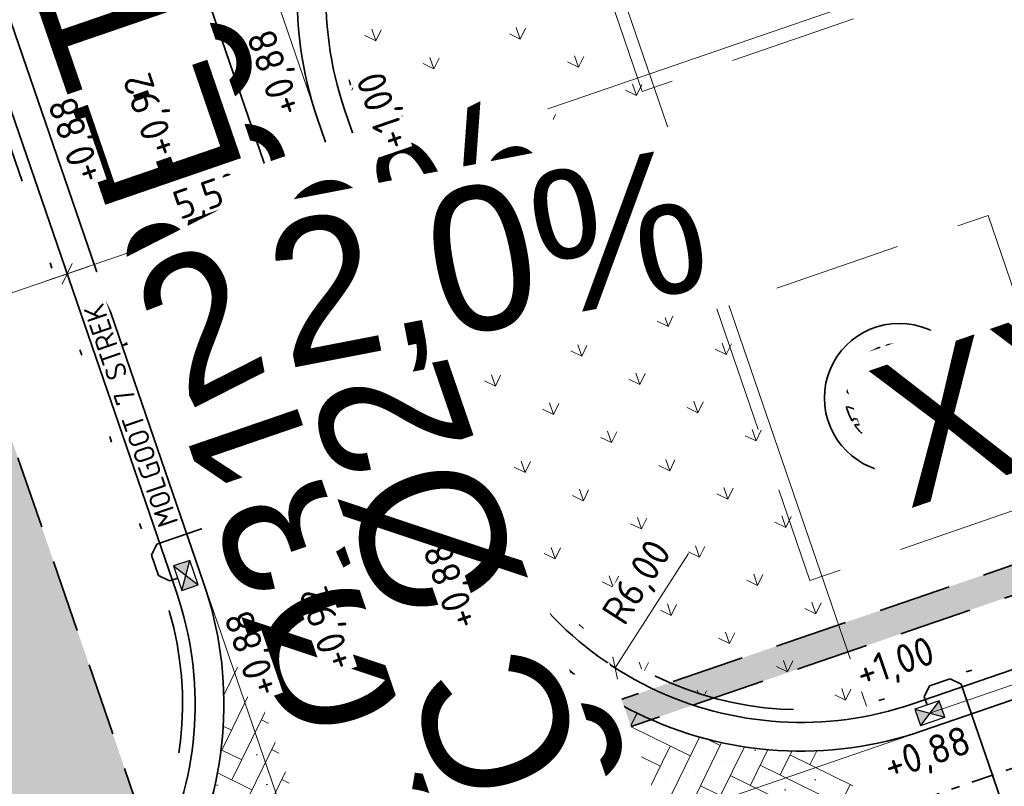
# Model space of a CAD drawing. Header units: metres. Extents: x 264779 to 275389, y 575281 to 580396.
# Tile 108 of 174: x 265380 to 265398, y 576994 to 577007. Entities that reach past the tile are written whole.
import ezdxf
from ezdxf.enums import TextEntityAlignment as Align

# ---------------------------------------------------------------- set-up
doc = ezdxf.new("R2018")
doc.units = ezdxf.units.M
doc.set_wipeout_variables(frame=1)
for name, pattern in [('AM-AS', [16, 10, -2, 2, -2]), ('B-WE-RI-HWA_HUISAANSLUITING_PVC_125-G', [10, 3.25, -0.75, 1.25, -0.75, 1.25, -0.75, 1.25, -0.75]), ('B-WE-RI-HWA_PVC_125-G', [10, 2.25, -1.083333, 2.25, -1.083333, 2.25, -1.083333]), ('B-WE-RI-HWA_PVC_315-G', [10, 2, -1.125, 0.75, -1.125, 2, -1.125, 0.75, -1.125]), ('B-WE-VH-KANTOPSLUITING_TROTTOIRBAND_RWS_[AFMETINGEN1]-G', [10, 2.5, -1.5, 0, -1.5, 0, -1.5, 0, -1.5, 0, -1.5]), ('DASHED', [19.05, 12.7, -6.35]), ('HIDDEN', [9.525, 6.35, -3.175])]:
    doc.linetypes.add(name, pattern=pattern)
for name, color, linetype, lineweight in [('N-CO-AM-AS-G', 10, 'AM-AS', 9), ('N-OI-RI-ALGEMEEN-B.O.B.-T25', 7, 'Continuous', 25), ('N-OI-RI-ALGEMEEN-INFORMATIE-T25', 7, 'Continuous', 25), ('N-OI-RI-ALGEMEEN-STROOMRICHTING-S', 7, 'Continuous', 25), ('N-OI-RI-ALGEMEEN-VERHANG-T25', 7, 'Continuous', 25), ('N-WA-RI-DETAIL1-G', 1, 'HIDDEN', 18), ('N-WE-KL-TRACE-A', 7, 'Continuous', 25), ('N-WE-KL-TRACE-G', 7, 'DASHED', 35), ('N-WE-VH-GOOT_SBS-G', 40, 'Continuous', 35), ('N-WE-VH-KANTOPSLUITING_TROTTOIRBAND_RWS_110-220x250-G', 60, 'B-WE-VH-KANTOPSLUITING_TROTTOIRBAND_RWS_[AFMETINGEN1]-G', 35), ('N-WE-VH-KNIKLIJN_AANDUIDING-G', 30, 'Continuous', 18), ('N-WE-VH-VERHARDING_STRAATBAKSTEEN_DIKFORMAAT_KEPER-G', 40, 'Continuous', 35), ('N-XX-AL-HOOGTELABEL-T25-M', 7, 'Continuous', 25), ('X-XX-AL-AANPIJLING-T25', 7, 'Continuous', 25), ('X-XX-AL-T18-1000', 10, 'Continuous', 18), ('X-XX-AL-VERKANTING_DAKPROFIEL-S', 7, 'Continuous', 25)]:
    doc.layers.add(name, color=color, linetype=linetype, lineweight=lineweight)
for name, color, linetype, lineweight, true_color in [('N-GV-GR-BOOM-S', 7, 'Continuous', 35, 0x00a500), ('N-GV-GR-GRAS_BERMKRUIDENMENGSEL-A', 7, 'Continuous', 18, 0x00a500), ('N-OI-RI-BELUCHTINGSDRAINAGE_PVC_160-G', 3, 'B-WE-RI-DRAINAGE_PVC_160-G', 35, 0x00ff00), ('N-OI-RI-DWA_PVC_250-G', 20, 'B-WE-RI-DWA_PVC_250-G', 35, 0xff3f00), ('N-OI-RI-HWA_BETON_500-G', 150, 'B-WE-RI-HWA_PVC_125-G', 35, 0x007fff), ('N-OI-RI-HWA_KOLKAANSLUITING_PVC_160-G', 150, 'B-WE-RI-HWA_HUISAANSLUITING_PVC_125-G', 35, 0x007fff), ('N-OI-RI-HWA_PVC_315-G', 150, 'B-WE-RI-HWA_PVC_315-G', 35, 0x007fff), ('N-WE-RI-HWA_KOLK-S', 150, 'Continuous', 25, 0x007fff), ('N-WE-VH-VERHARDING_STRAATBAKSTEEN_DIKFORMAAT_KEPER-ROOD-PAARS-A', 7, 'Continuous', 18, 0xa45729)]:
    doc.layers.add(name, color=color, linetype=linetype, lineweight=lineweight, true_color=true_color)
doc.layers.add('X-XX-AL-HULPLAAG-G', color=6, linetype='Continuous', lineweight=18, plot=False)
doc.styles.add('NLCS-ISO', font='NLCS-ISO.ttf')
doc.styles.add('NLCS-ISO-ANNOTATIVE-T18', font='NLCS-ISO.ttf', dxfattribs={"height": 1.8})
doc.styles.add('NLCS-ISO-ANNOTATIVE-T25', font='NLCS-ISO.ttf', dxfattribs={"height": 2.5})
doc.styles.add('NLCS-ISO-M1000-T25', font='NLCS-ISO.ttf', dxfattribs={"height": 2.5})
doc.styles.get("Standard").update_dxf_attribs({"font": 'arial.ttf'})
doc.linetypes.add('B-WE-RI-DRAINAGE_PVC_160-G', pattern='A,10.25,-3,[160,NLCS.shx,S=0.25,R=0,X=0,Y=0],-3.5,["o",Standard,S=1,R=0,X=-0.35,Y=-0.35],-3.25', length=20)
doc.linetypes.add('B-WE-RI-DWA_PVC_250-G', pattern='A,6,-5.5,["O   O   O",NLCS-ISO,S=0.5,R=0,X=-2.5,Y=-0.2],-3.5,5', length=20)
doc.dimstyles.new('NLCS-ANNOTATIVE-T25-SCHRAP', dxfattribs={"dimtxt": 2.5, "dimasz": 1.4, "dimexe": 2, "dimexo": 2, "dimgap": 0.7, "dimtad": 1, "dimzin": 0, "dimtxsty": 'NLCS-ISO-ANNOTATIVE-T25', "dimblk": 'OBLIQUE', "dimcen": 2.5, "dimdle": 2, "dimclrd": 256, "dimclre": 256, "dimclrt": 256, "dimadec": 1, "dimazin": 0, "dimtfac": 1, "dimtofl": 0, "dimtmove": 1, "dimatfit": 0, "dimldrblk": 'OBLIQUE', "dimfxl": 2, "dimfxlon": 1, "dimtfillclr": 256, "dimtolj": 1, "dimtzin": 0, "dimlwd": 18, "dimlwe": 18, "dimarcsym": 0})

# ---------------------------------------------------------------- blocks, each defined once
blk = doc.blocks.new('_Oblique')
at = {"color": 0, "linetype": 'ByBlock', "lineweight": -2}
blk.add_line((-0.5, -0.5), (0.5, 0.5), dxfattribs=at)
blk = doc.blocks.new('*D108')
at = {"layer": 'Defpoints', "color": 0, "transparency": 16777216}
for p in [(265376.504, 577001.015), (265383.101, 576997.2), (265378.372, 576995.576)]:
    blk.add_point(p, dxfattribs=at)
at = {"layer": 'X-XX-AL-AANPIJLING-T25', "lineweight": 18, "transparency": 16777216}
for p, q in [((265381.363, 577002.26), (265381.103, 577003.017)), ((265381.611, 577002.769), (265376.126, 577000.885)), ((265376.634, 577000.636), (265376.374, 577001.393))]:
    blk.add_line(p, q, dxfattribs=at)
at = {"layer": 'X-XX-AL-AANPIJLING-T25', "lineweight": 18, "transparency": 16777216, "xscale": 0.28, "yscale": 0.28, "zscale": 0.28}
for p, rotation in [((265381.233, 577002.639), 18.9533991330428), ((265376.504, 577001.015), 198.9533991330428)]:
    blk.add_blockref('_Oblique', p, dxfattribs=dict(at, rotation=rotation))
at = {"layer": 'X-XX-AL-AANPIJLING-T25', "transparency": 16777216, "insert": (265378.726, 577002.243), "char_height": 0.5, "attachment_point": 5, "rotation": 18.9534, "style": 'NLCS-ISO-ANNOTATIVE-T25', "bg_fill": 3, "box_fill_scale": 1.1, "bg_fill_color": 256, "bg_fill_true_color": 13158600, "bg_fill_transparency": 0}
blk.add_mtext('\\A1;5,00', dxfattribs=at)
blk = doc.blocks.new('*D109')
at = {"layer": 'Defpoints', "color": 0, "transparency": 16777216}
for p in [(265386.435, 577004.425), (265387.166, 577002.297), (265383.101, 576997.2)]:
    blk.add_point(p, dxfattribs=at)
at = {"layer": 'X-XX-AL-AANPIJLING-T25', "lineweight": 18, "transparency": 16777216}
for p, q in [((265386.565, 577004.047), (265386.305, 577004.803)), ((265380.855, 577002.509), (265386.813, 577004.555)), ((265381.363, 577002.26), (265381.103, 577003.017))]:
    blk.add_line(p, q, dxfattribs=at)
at = {"layer": 'X-XX-AL-AANPIJLING-T25', "lineweight": 18, "transparency": 16777216, "xscale": 0.28, "yscale": 0.28, "zscale": 0.28}
for p, rotation in [((265386.435, 577004.425), 18.95339913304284), ((265381.233, 577002.639), 198.9533991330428)]:
    blk.add_blockref('_Oblique', p, dxfattribs=dict(at, rotation=rotation))
at = {"layer": 'X-XX-AL-AANPIJLING-T25', "transparency": 16777216, "insert": (265383.691, 577003.948), "char_height": 0.5, "attachment_point": 5, "rotation": 18.9534, "style": 'NLCS-ISO-ANNOTATIVE-T25', "bg_fill": 3, "box_fill_scale": 1.1, "bg_fill_color": 256, "bg_fill_true_color": 13158600, "bg_fill_transparency": 0}
blk.add_mtext('\\A1;5,50', dxfattribs=at)
blk = doc.blocks.new('*D110')
at = {"layer": 'Defpoints', "color": 0, "transparency": 16777216}
for p in [(265448.857, 577025.862), (265449.587, 577023.734), (265387.166, 577002.297)]:
    blk.add_point(p, dxfattribs=at)
at = {"layer": 'X-XX-AL-AANPIJLING-T25', "lineweight": 18, "transparency": 16777216}
for p, q in [((265448.986, 577025.484), (265448.727, 577026.24)), ((265386.057, 577004.295), (265449.235, 577025.992)), ((265386.565, 577004.047), (265386.305, 577004.803))]:
    blk.add_line(p, q, dxfattribs=at)
at = {"layer": 'X-XX-AL-AANPIJLING-T25', "lineweight": 18, "transparency": 16777216, "xscale": 0.28, "yscale": 0.28, "zscale": 0.28}
for p, rotation in [((265448.857, 577025.862), 18.95339913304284), ((265386.435, 577004.425), 198.9533991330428)]:
    blk.add_blockref('_Oblique', p, dxfattribs=dict(at, rotation=rotation))
at = {"layer": 'X-XX-AL-AANPIJLING-T25', "transparency": 16777216, "insert": (265415.314, 577014.808), "char_height": 0.5, "attachment_point": 5, "rotation": 18.9534, "style": 'NLCS-ISO-ANNOTATIVE-T25', "bg_fill": 3, "box_fill_scale": 1.1, "bg_fill_color": 256, "bg_fill_true_color": 13158600, "bg_fill_transparency": 0}
blk.add_mtext('\\A1;66,00', dxfattribs=at)
blk = doc.blocks.new('*U37')
h = blk.add_hatch(color=256)
h.dxf.hatch_style = 1
h.paths.add_polyline_path([(10.64, 3.654), (0, 0), (-10.64, -3.654), (0.812, -2.364)])
at = {"flags": 128}
blk.add_lwpolyline([(10.64, 3.654), (0, 0), (-10.64, -3.654), (0.812, -2.364)], close=True, dxfattribs=at)
at = {"lineweight": 30, "flags": 27}
blk.add_attdef('HELLING_2', text='', height=2.5, rotation=206.9534, dxfattribs=at).set_placement((10.719, -1.764), align=Align.TOP_LEFT)
at = {"lineweight": 30}
blk.add_attdef('HELLING', text='', height=2.5, rotation=190.9534, dxfattribs=at).set_placement((-1.233, -6.609), align=Align.TOP_LEFT)
blk = doc.blocks.new('*D64')
at = {"layer": 'Defpoints', "color": 0, "transparency": 16777216}
for p in [(265394.013, 577000.83), (265390.777, 576995.778)]:
    blk.add_point(p, dxfattribs=at)
at = {"layer": 'X-XX-AL-AANPIJLING-T25', "lineweight": 18, "transparency": 16777216}
blk.add_line((265392.053, 576997.769), (265390.777, 576995.778), dxfattribs=at)
at = {"layer": 'X-XX-AL-AANPIJLING-T25', "lineweight": 18, "transparency": 16777216, "xscale": 0.28, "yscale": 0.28, "zscale": 0.28, "rotation": 237.3554514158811}
blk.add_blockref('_Oblique', (265390.777, 576995.778), dxfattribs=at)
at = {"layer": 'X-XX-AL-AANPIJLING-T25', "transparency": 16777216, "insert": (265391.195, 576997.247), "char_height": 0.5, "attachment_point": 5, "rotation": 57.3555, "style": 'NLCS-ISO-ANNOTATIVE-T25', "bg_fill": 3, "box_fill_scale": 1.1, "bg_fill_color": 256, "bg_fill_true_color": 13158600, "bg_fill_transparency": 0}
blk.add_mtext('\\A1;R6,00', dxfattribs=at)
blk = doc.blocks.new('*U97')
blk.add_wipeout([(-1.125, 0.75), (1.125, 0.75), (1.125, -0.75), (-1.125, -0.75)])
h = blk.add_hatch(color=256)
h.dxf.hatch_style = 1
h.paths.add_polyline_path([(0, 0), (-1.125, 0.75), (-1.125, -0.75)])
h.paths.add_polyline_path([(1.125, -0.75), (1.125, 0.75), (0, 0)])
for p, q in [((-1.125, -0.75), (1.125, 0.75)), ((1.125, -0.75), (-1.125, 0.75))]:
    blk.add_line(p, q)
at = {"flags": 128}
blk.add_lwpolyline([(-1.125, -0.75), (1.125, -0.75), (1.125, 0.75), (-1.125, 0.75)], close=True, dxfattribs=at)
blk = doc.blocks.new('*U161')
at = {"flags": 128}
blk.add_lwpolyline([(0, 0), (368.851, 126.683)], dxfattribs=at)
at = {"layer": 'N-OI-RI-ALGEMEEN-B.O.B.-T25', "lineweight": 30, "ltscale": 0.5, "oblique": 30, "flags": 5}
for tag, p in [('+0,00', (357.688, 122.315)), ('+0,01', (0.903, -0.221))]:
    blk.add_attdef(tag, text='', height=2.5, rotation=18.95519, dxfattribs=at).set_placement(p, align=Align.TOP_LEFT)
at = {"layer": 'N-OI-RI-ALGEMEEN-INFORMATIE-T25', "lineweight": 30, "ltscale": 0.5, "oblique": 30, "flags": 5}
blk.add_attdef('BETON%%C160', text='', height=2.5, rotation=18.95519, dxfattribs=at).set_placement((184.719, 66.587), align=Align.TOP_RIGHT)
at = {"layer": 'N-OI-RI-ALGEMEEN-VERHANG-T25', "lineweight": 30, "ltscale": 0.5, "oblique": 30, "flags": 5}
blk.add_attdef('1:1000', text='', height=2.5, rotation=18.95519, dxfattribs=at).set_placement((172.031, 58.552), align=Align.TOP_LEFT)
blk = doc.blocks.new('*U162')
at = {"layer": 'N-OI-RI-ALGEMEEN-STROOMRICHTING-S', "ltscale": 0.99999}
blk.add_hatch(color=256, dxfattribs=at).paths.add_polyline_path([(-25.576, 74.475), (-22.862, 69.46), (-24.636, 68.851)])
at = {"flags": 128}
blk.add_lwpolyline([(0, 0), (-34.226, 99.662)], dxfattribs=at)
at = {"layer": 'N-OI-RI-ALGEMEEN-STROOMRICHTING-S', "ltscale": 0.99999}
blk.add_lwpolyline([(-25.576, 74.475), (-22.862, 69.46), (-24.636, 68.851)], close=True, dxfattribs=at)
at = {"layer": 'N-OI-RI-ALGEMEEN-B.O.B.-T25', "lineweight": 30, "ltscale": 0.5, "oblique": 30, "flags": 37}
for tag, p in [('+0,00', (-30.297, 89.774)), ('+0,01', (0.221, 0.903))]:
    blk.add_attdef(tag, text='', height=2.5, rotation=108.9534, dxfattribs=at).set_placement(p, align=Align.TOP_LEFT)
at = {"layer": 'N-OI-RI-ALGEMEEN-INFORMATIE-T25', "lineweight": 30, "ltscale": 0.5, "oblique": 30, "flags": 37}
blk.add_attdef('BETON%%C160', text='', height=2.5, rotation=108.9534, dxfattribs=at).set_placement((-21.554, 53.419), align=Align.TOP_RIGHT)
at = {"layer": 'N-OI-RI-ALGEMEEN-VERHANG-T25', "lineweight": 30, "ltscale": 0.5, "oblique": 30, "flags": 37}
blk.add_attdef('1:1000', text='', height=2.5, rotation=108.9534, dxfattribs=at).set_placement((-13.005, 39.417), align=Align.TOP_LEFT)
blk = doc.blocks.new('*U168')
at = {"flags": 128}
blk.add_lwpolyline([(0, 0), (-78.276, 227.934)], dxfattribs=at)
at = {"layer": 'N-OI-RI-ALGEMEEN-B.O.B.-T25', "lineweight": 30, "ltscale": 0.5, "oblique": 30}
blk.add_attdef('+0,00', text='', height=2.5, rotation=108.95331, dxfattribs=at).set_placement((-72.567, 212.91), align=Align.TOP_LEFT)
at = {"layer": 'N-OI-RI-ALGEMEEN-B.O.B.-T25', "lineweight": 30, "ltscale": 0.5, "oblique": 30, "flags": 63}
blk.add_attdef('+0,01', text='', height=2.5, rotation=108.95331, dxfattribs=at).set_placement((-0.381, 2.656), align=Align.TOP_LEFT)
at = {"layer": 'N-OI-RI-ALGEMEEN-INFORMATIE-T25', "lineweight": 30, "ltscale": 0.5, "oblique": 30}
blk.add_attdef('BETON%%C160', text='', height=2.5, rotation=108.95331, dxfattribs=at).set_placement((-40.468, 108.672), align=Align.TOP_RIGHT)
at = {"layer": 'N-OI-RI-ALGEMEEN-VERHANG-T25', "lineweight": 30, "ltscale": 0.5, "oblique": 30}
blk.add_attdef('1:1000', text='', height=2.5, rotation=108.95331, dxfattribs=at).set_placement((-33.026, 97.715), align=Align.TOP_LEFT)
blk = doc.blocks.new('BOOM')
blk.add_lwpolyline([(0.399, 4.344), (0.407, 4.354), (0.414, 4.362), (0.422, 4.369), (0.429, 4.376), (0.436, 4.383), (0.442, 4.39), (0.449, 4.397), (0.456, 4.406), (0.462, 4.416), (0.468, 4.428), (0.473, 4.442), (0.476, 4.459), (0.477, 4.479), (0.475, 4.504), (0.469, 4.533), (0.438, 4.642, -0.52938), (0.488, 4.701, -0.087139), (2.045, 4.264, -0.372341), (2.106, 4.124), (2.17, 3.798), (2.01, 3.638), (1.837, 3.675), (1.629, 3.519), (1.709, 3.321), (1.923, 3.252), (2.5, 3.385), (2.641, 3.307), (2.627, 3.183), (2.496, 3.102), (2.376, 2.712), (2.529, 2.462), (2.921, 3.086, -0.504641), (3.14, 2.895, 0.331948), (3.267, 2.693, 0.282008), (3.681, 2.769), (3.648, 2.752, -0.512156), (3.838, 2.751, -0.16076), (4.697, -0.052), (4.589, -0.156), (4.588, -0.271), (4.483, -0.29), (4.496, -0.404), (4.332, -0.351), (4.282, -0.479), (4.484, -0.613), (4.548, -0.664), (4.659, -0.552, -0.106371), (4.002, -2.407), (3.416, -2.029), (3.308, -2.104), (3.238, -1.793), (3.03, -1.543), (2.788, -1.545), (2.793, -1.835), (2.61, -2.469), (2.637, -2.59), (2.771, -2.609), (3.623, -2.935, -0.236298), (-0.208, -4.622, 0.159625), (-0.32, -4.398, 0.350802), (-0.29, -4.175, -0.504641), (-0.553, -4.05), (-0.489, -3.845), (-0.597, -3.653), (-0.739, -3.667), (-0.76, -3.821), (-0.868, -3.883), (-0.996, -3.785), (-1.106, -3.204), (-1.19, -3.12), (-1.403, -3.126), (-1.462, -3.379), (-1.549, -3.406), (-1.631, -3.617), (-1.847, -3.501, 0.733583), (-1.768, -3.663, -0.861625), (-1.724, -3.806, 0.279978), (-1.884, -4.05), (-1.877, -4.059, -0.827056), (-2.036, -4.225, -0.116774), (-3.828, -2.357), (-3.793, -2.35), (-3.765, -2.342), (-3.742, -2.333), (-3.724, -2.324), (-3.71, -2.313), (-3.7, -2.303), (-3.692, -2.292), (-3.474, -2.014), (-3.469, -2.004), (-3.465, -1.994), (-3.462, -1.985), (-3.459, -1.976), (-3.456, -1.967), (-3.452, -1.957), (-3.449, -1.946), (-3.444, -1.935), (-3.438, -1.923), (-3.431, -1.909), (-3.424, -1.895), (-3.416, -1.881), (-3.408, -1.866), (-3.401, -1.851), (-3.395, -1.836), (-3.389, -1.821), (-3.385, -1.806), (-3.381, -1.792), (-3.38, -1.779), (-3.379, -1.766), (-3.38, -1.755), (-3.382, -1.745), (-3.385, -1.737), (-3.389, -1.731), (-3.395, -1.726), (-3.402, -1.723), (-3.41, -1.722), (-3.419, -1.721), (-3.428, -1.72), (-3.438, -1.719), (-3.449, -1.717), (-3.459, -1.715), (-3.47, -1.711), (-3.481, -1.706), (-3.493, -1.699), (-3.504, -1.692), (-3.516, -1.684), (-3.528, -1.675), (-3.54, -1.665), (-3.552, -1.656), (-3.565, -1.646), (-3.577, -1.635), (-3.59, -1.625), (-3.602, -1.614), (-3.826, -1.87), (-3.837, -1.858), (-3.847, -1.844), (-3.857, -1.83), (-3.865, -1.814), (-3.876, -1.799), (-3.89, -1.786), (-3.911, -1.778), (-3.94, -1.774), (-3.982, -1.778), (-4.037, -1.791), (-4.109, -1.814, -0.040997), (-4.417, -0.947), (-4.257, -0.975), (-4.114, -1.066), (-4.038, -0.997), (-3.947, -0.855), (-4.035, -0.721), (-3.986, -0.523), (-4.167, -0.508), (-4.289, -0.39), (-4.51, -0.535, -0.05814), (-4.599, 0.764), (-4.473, 0.74), (-3.963, 0.336), (-3.743, 0.412), (-2.884, 0.639), (-2.811, 0.922), (-3.143, 1.054), (-3.194, 1.163), (-3.8, 1.46), (-3.813, 1.631), (-4.018, 1.804), (-4.101, 1.973), (-3.961, 2.193), (-3.649, 2.242), (-3.365, 2.427), (-3.362, 2.619), (-3.539, 2.827), (-3.492, 2.915), (-3.562, 3.052, -0.13428), (-1.534, 4.458, -0.541727), (-1.472, 4.41), (-1.482, 4.277), (-1.48, 4.209), (-1.471, 4.156), (-1.456, 4.117), (-1.437, 4.088), (-1.415, 4.066), (-1.393, 4.05), (-1.371, 4.035), (-1.351, 4.019), (-1.333, 4.003), (-1.317, 3.988), (-1.301, 3.973), (-1.287, 3.96), (-1.272, 3.949), (-1.257, 3.942), (-1.242, 3.938), (-1.226, 3.939), (-1.209, 3.943), (-1.192, 3.95), (-1.173, 3.959), (-1.155, 3.969), (-1.136, 3.98), (-1.116, 3.989), (-1.097, 3.997), (-1.077, 4.003), (-1.057, 4.008), (-1.038, 4.011), (-1.019, 4.013), (-1.001, 4.016), (-0.983, 4.019), (-0.966, 4.024), (-0.95, 4.031), (-0.935, 4.04), (-0.922, 4.051), (-0.909, 4.064), (-0.897, 4.079), (-0.888, 3.987), (-0.867, 3.963), (-0.769, 3.797), (-0.563, 3.684), (-0.855, 4.156), (-0.849, 4.171), (-0.845, 4.184), (-0.844, 4.198), (-0.844, 4.212), (-0.848, 4.225), (-0.854, 4.239), (-0.865, 4.253), (-0.878, 4.268), (-0.896, 4.284), (-0.917, 4.303), (-0.941, 4.325), (-0.968, 4.351), (-0.998, 4.383), (-1.03, 4.421), (-1.106, 4.519, -0.543104), (-1.08, 4.593, -0.046766), (-0.216, 4.718, -0.385168), (-0.167, 4.678), (-0.14, 4.501), (-0.127, 4.446), (-0.112, 4.407), (-0.096, 4.382), (-0.079, 4.368), (-0.061, 4.361), (-0.043, 4.358), (-0.025, 4.357), (-0.008, 4.355), (0.009, 4.352), (0.025, 4.348), (0.041, 4.343), (0.056, 4.337), (0.071, 4.33), (0.086, 4.324), (0.1, 4.317), (0.114, 4.31), (0.128, 4.304), (0.141, 4.297), (0.154, 4.29), (0.166, 4.283), (0.177, 4.276), (0.186, 4.268), (0.195, 4.26), (0.202, 4.252), (0.208, 4.243), (0.213, 4.234), (0.218, 4.226), (0.223, 4.219), (0.228, 4.213), (0.233, 4.208), (0.24, 4.205), (0.248, 4.203), (0.256, 4.204), (0.266, 4.207), (0.276, 4.211), (0.287, 4.217), (0.298, 4.225), (0.31, 4.234), (0.321, 4.244), (0.332, 4.256), (0.342, 4.269), (0.353, 4.282), (0.363, 4.295), (0.372, 4.309), (0.381, 4.321), (0.39, 4.333)], format="xyb", close=True)
blk.add_circle((0, 0), 0.138)
at = {"lineweight": 30, "flags": 104}
blk.add_attdef('01', text='', height=1.8, dxfattribs=at).set_placement((-2.447, 3.094), align=Align.TOP_LEFT)
blk = doc.blocks.new('*U222')
at = {"layer": 'N-OI-RI-ALGEMEEN-B.O.B.-T25', "lineweight": 30, "ltscale": 0.5, "oblique": 30, "flags": 37}
for tag, p in [('+0,00', (-33.951, 100.415)), ('+0,01', (-3.788, -0.484))]:
    blk.add_attdef(tag, text='', height=2.5, rotation=108.9534, dxfattribs=at).set_placement(p, align=Align.TOP_LEFT)
at = {"layer": 'N-OI-RI-ALGEMEEN-INFORMATIE-T25', "lineweight": 30, "ltscale": 0.5, "oblique": 30, "flags": 37}
blk.add_attdef('BETON%%C160', text='', height=2.5, rotation=108.9534, dxfattribs=at).set_placement((-35.756, 94.96), align=Align.TOP_RIGHT)
at = {"layer": 'N-OI-RI-ALGEMEEN-VERHANG-T25', "lineweight": 30, "ltscale": 0.5, "oblique": 30, "flags": 37}
blk.add_attdef('1:1000', text='', height=2.5, rotation=108.9534, dxfattribs=at).set_placement((-28.731, 85.208), align=Align.TOP_LEFT)

msp = doc.modelspace()

# ---------------------------------------------------------------- hatches: boundary and pattern name
at = {"layer": 'N-GV-GR-GRAS_BERMKRUIDENMENGSEL-A'}
h = msp.add_hatch(dxfattribs=at)
h.set_pattern_fill('AGR-KRUIDEN', color=256, scale=0.5625, pattern_type=2)
h.set_pattern_definition([(109.0885258, (229946.4539, 679547.0011), (-1.011904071, 0.491604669), [0.2109375, -1.380052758]), (64.0885258, (229946.4539, 679547.0011), (-1.011904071, 0.491604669), [0.2109375, -0.9140625]), (154.0885258, (229946.4539, 679547.0011), (-0.491604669, -1.011904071), [0.2109375, -0.9140625])])
h.paths.add_polyline_path([(265389.142, 577012.614, 0.375101), (265386.273, 577005.573), (265388.547, 576998.953, 0.375101), (265395.136, 576995.16)])
at = {"layer": 'N-WE-KL-TRACE-A'}
h = msp.add_hatch(dxfattribs=at)
h.set_pattern_fill('DOTS', color=256, scale=0.5, angle=-0.069)
h.set_pattern_definition([(19.019479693, (53607.36198, 115305.85214), (0.02330677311, 0.175950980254), [0, -0.15875])])
h.paths.add_polyline_path([(265327.755, 576975.274), (265328.284, 576973.732), (265330.649, 576974.544), (265330.811, 576974.071), (265328.447, 576973.259), (265331.026, 576965.75), (265333.39, 576966.562), (265333.553, 576966.089), (265330.715, 576965.115), (265327.282, 576975.112), (265302.25, 576966.515), (265296.331, 576983.937), (265248.543, 576967.444), (265253.844, 576952.084), (265253.371, 576951.921), (265248.07, 576967.281), (265234.364, 576962.551), (265234.2, 576963.023), (265259.96, 576971.913), (265257.072, 576980.279), (265257.545, 576980.442), (265260.432, 576972.076), (265286.9, 576981.211), (265284.013, 576989.577), (265284.486, 576989.74), (265287.373, 576981.374), (265296.17, 576984.41), (265285.353, 577016.246), (265286.915, 577016.777), (265303.28, 576968.613), (265380.151, 576995.012), (265363.785, 577042.669), (265365.346, 577043.205), (265374.891, 577015.41), (265455.352, 577043.041), (265455.888, 577041.481), (265375.427, 577013.849), (265382.777, 576992.446), (265464.49, 577020.508), (265464.652, 577020.035), (265462.288, 577019.223), (265464.867, 577011.713), (265467.231, 577012.525), (265467.393, 577012.052), (265464.556, 577011.078), (265461.815, 577019.06), (265382.94, 576991.973), (265393.03, 576962.587), (265427.338, 576974.369), (265424.627, 576982.267), (265426.188, 576982.803), (265428.899, 576974.905), (265473.51, 576990.225), (265474.05, 576988.666), (265393.566, 576961.027), (265400.927, 576939.596), (265399.367, 576939.06), (265392.005, 576960.491), (265390.587, 576960.004), (265390.051, 576961.564), (265391.47, 576962.051), (265380.687, 576993.452), (265356.28, 576985.07), (265359.713, 576975.073), (265356.876, 576974.099), (265356.713, 576974.571), (265359.078, 576975.383), (265356.499, 576982.893), (265354.134, 576982.081), (265353.972, 576982.554), (265356.336, 576983.366), (265355.807, 576984.907)])
at = {"layer": 'N-WE-VH-VERHARDING_STRAATBAKSTEEN_DIKFORMAAT_KEPER-ROOD-PAARS-A'}
h = msp.add_hatch(dxfattribs=at)
h.set_pattern_fill('AVH-SBS_DIKFORMAAT_KEPER', color=256, scale=28.125, angle=224.86, pattern_type=2)
h.set_pattern_definition([(243.94852576, (70175.6281, 116715.6657), (0.1782353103, -0.51914757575), [1.5525, -0.77625]), (153.94852576, (70176.67416, 116715.15435), (0.1782353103, -0.51914757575), [1.5525, -0.77625]), (243.94852576, (70175.3763, 116714.70876), (0.1782353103, -0.51914757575), [0, -2.32875]), (243.94852576, (70176.0659, 116715.2357), (0.1782353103, -0.51914757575), [0, -2.32875])])
edge = h.paths.add_edge_path()
edge.add_line((265393.858, 576987.133), (265388.58, 576989.713))
edge.add_line((265388.58, 576989.713), (265386, 576984.435))
edge.add_arc((265383.146, 576978.595), 6.5, 33.8185, 63.9534, ccw=False)
edge.add_arc((265388.58, 576989.713), 7.5, 269.745, 308.1618)
edge.add_arc((265399.697, 576984.279), 6.5, 153.9534, 184.0883, ccw=False)
edge = h.paths.add_edge_path()
edge.add_line((265383.302, 576992.292), (265388.58, 576989.713))
edge.add_line((265388.58, 576989.713), (265391.159, 576994.99))
edge.add_arc((265394.013, 577000.83), 6.5, 213.8185, 243.9534, ccw=False)
edge.add_arc((265388.58, 576989.713), 7.5, 89.745, 128.1618)
edge.add_arc((265377.462, 576995.146), 6.5, -26.0466, 4.0883, ccw=False)
h = msp.add_hatch(dxfattribs=at)
h.set_pattern_fill('AVH-SBS_DIKFORMAAT_KEPER', color=256, scale=28.125, angle=134.86, pattern_type=2)
h.set_pattern_definition([(153.94852576, (70175.6281, 116715.6657), (-0.51914757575, -0.1782353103), [1.5525, -0.77625]), (63.94852576, (70175.1167, 116714.61964), (-0.51914757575, -0.1782353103), [1.5525, -0.77625]), (153.94852576, (70174.67113, 116715.9175), (-0.51914757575, -0.1782353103), [0, -2.32875]), (153.94852576, (70175.19805, 116715.2279), (-0.51914757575, -0.1782353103), [0, -2.32875])])
edge = h.paths.add_edge_path()
edge.add_line((265391.159, 576994.99), (265388.58, 576989.713))
edge.add_line((265388.58, 576989.713), (265393.858, 576987.133))
edge.add_arc((265399.697, 576984.279), 6.5, 123.8185, 153.9534, ccw=False)
edge.add_arc((265388.58, 576989.713), 7.5, 359.745, 360)
edge.add_arc((265388.58, 576989.713), 7.5, 0, 38.1618)
edge.add_arc((265394.013, 577000.83), 6.5, 243.9534, 274.0883, ccw=False)
edge = h.paths.add_edge_path()
edge.add_line((265386, 576984.435), (265388.58, 576989.713))
edge.add_line((265388.58, 576989.713), (265383.302, 576992.292))
edge.add_arc((265377.462, 576995.146), 6.5, 303.8185, 333.9534, ccw=False)
edge.add_arc((265388.58, 576989.713), 7.5, 179.745, 180)
edge.add_arc((265388.58, 576989.713), 7.5, 180, 218.1618)
edge.add_arc((265383.146, 576978.595), 6.5, 63.9534, 94.0883, ccw=False)

# ---------------------------------------------------------------- linework, layer by layer
at = {"layer": 'N-CO-AM-AS-G'}
msp.add_lwpolyline([(265405.343, 576940.901), (265370.035, 577043.713)], dxfattribs=at)
at = {"layer": 'N-OI-RI-BELUCHTINGSDRAINAGE_PVC_160-G'}
msp.add_circle((265395.721, 577000.477), 1.3, dxfattribs=at)
at = {"layer": 'N-OI-RI-HWA_KOLKAANSLUITING_PVC_160-G', "flags": 128}
msp.add_lwpolyline([(265397.346, 576993.912), (265398.621, 576990.2), (265398.528, 576990.01), (265398.168, 576989.886), (265397.978, 576989.979), (265397.929, 576990.121)], dxfattribs=at)
at = {"layer": 'N-WA-RI-DETAIL1-G', "ltscale": 0.35, "flags": 128}
for points in [[(265389.621, 577010.542), (265391.245, 577005.813), (265395.974, 577007.437), (265394.35, 577012.166)], [(265392.544, 577002.03), (265394.168, 576997.301), (265398.897, 576998.925), (265397.273, 577003.654)]]:
    msp.add_lwpolyline(points, close=True, dxfattribs=at)
at = {"layer": 'N-WE-KL-TRACE-G', "ltscale": 0.1}
for points in [[(265455.888, 577041.481), (265375.427, 577013.849), (265382.777, 576992.446), (265464.49, 577020.508)], [(265461.815, 577019.06), (265382.94, 576991.973), (265393.03, 576962.587), (265427.338, 576974.369)]]:
    msp.add_lwpolyline(points, dxfattribs=at)
at = {"layer": 'N-WE-VH-GOOT_SBS-G', "flags": 128}
for points in [[(265451.797, 577028.075), (265448.711, 577037.06), (265388.654, 577016.436, -0.414214), (265380.395, 577020.472), (265372.163, 577044.444), (265367.907, 577042.982), (265383.61, 576997.257, -0.414214), (265379.573, 576988.999), (265354.693, 576980.454), (265354.531, 576980.927), (265379.411, 576989.471, 0.414214), (265383.137, 576997.095), (265367.272, 577043.292), (265372.474, 577045.079), (265380.868, 577020.634, 0.414214), (265388.492, 577016.908), (265449.022, 577037.696), (265452.27, 577028.238)], [(265387.866, 576998.719), (265385.592, 577005.339, -0.414214), (265389.629, 577013.598), (265440.701, 577031.137, -0.414214), (265448.96, 577027.101), (265451.233, 577020.48, -0.414214), (265447.197, 577012.222), (265396.125, 576994.683, -0.414214)], [(265389.791, 577013.125), (265440.863, 577030.664, -0.414214), (265448.487, 577026.939), (265450.76, 577020.318, -0.414214), (265447.034, 577012.695), (265395.962, 576995.155, -0.414214), (265388.339, 576998.881), (265386.065, 577005.502, -0.414214)]]:
    msp.add_lwpolyline(points, format="xyb", close=True, dxfattribs=at)
at = {"layer": 'N-WE-VH-KANTOPSLUITING_TROTTOIRBAND_RWS_110-220x250-G', "ltscale": 0.99999, "flags": 128}
msp.add_lwpolyline([(265389.862, 577012.917), (265440.935, 577030.456, -0.414214), (265448.279, 577026.867), (265450.552, 577020.247, -0.414214), (265446.963, 577012.903), (265395.891, 576995.364, -0.414214), (265388.547, 576998.953), (265386.273, 577005.573, -0.414214)], format="xyb", close=True, dxfattribs=at)
at = {"layer": 'N-WE-VH-KNIKLIJN_AANDUIDING-G', "ltscale": 0.75}
msp.add_lwpolyline([(265388.58, 576989.713), (265391.159, 576994.99)], dxfattribs=at)
at = {"layer": 'N-WE-VH-VERHARDING_STRAATBAKSTEEN_DIKFORMAAT_KEPER-G', "flags": 128}
for points in [[(265367.907, 577042.982), (265383.61, 576997.257, -0.414214), (265379.573, 576988.999), (265354.693, 576980.454), (265356.155, 576976.198), (265381.035, 576984.743, -0.414214), (265389.294, 576980.706), (265403.405, 576939.617), (265407.661, 576941.079), (265401.02, 576960.415, -0.414214), (265405.057, 576968.674), (265465.114, 576989.298), (265459.755, 577004.904, -0.414214), (265463.791, 577013.162), (265466.672, 577014.152), (265465.211, 577018.408), (265462.329, 577017.418, -0.414214), (265454.071, 577021.455), (265448.711, 577037.06), (265388.654, 577016.436, -0.414214), (265380.395, 577020.472), (265372.163, 577044.444)], [(265387.866, 576998.719), (265385.592, 577005.339, -0.414214), (265389.629, 577013.598), (265440.701, 577031.137, -0.414214), (265448.96, 577027.101), (265451.233, 577020.48, -0.414214), (265447.197, 577012.222), (265396.125, 576994.683, -0.414214)]]:
    msp.add_lwpolyline(points, format="xyb", close=True, dxfattribs=at)
at = {"layer": 'X-XX-AL-HULPLAAG-G'}
for points in [[(265407.661, 576941.079), (265370.814, 577048.373)], [(265403.215, 576940.17), (265366.558, 577046.911)], [(265288.498, 576957.722), (265312.113, 576965.831), (265325.146, 576970.307), (265343.031, 576976.449), (265360.263, 576982.367), (265372.841, 576986.687), (265451.324, 577013.639), (265466.287, 577018.777), (265498.027, 577029.678), (265507.078, 577032.786)]]:
    msp.add_lwpolyline(points, dxfattribs=at)
at = {"layer": 'X-XX-AL-HULPLAAG-G', "flags": 128}
msp.add_lwpolyline([(265395.153, 576995.11), (265389.125, 577012.664)], dxfattribs=at)

# ---------------------------------------------------------------- block references
at = {"layer": 'N-GV-GR-BOOM-S'}
ref = msp.add_blockref('BOOM', (265395.721, 577000.477), dxfattribs=dict(at, xscale=0.2, yscale=0.2, zscale=0.2, rotation=19.0885257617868))
lines = msp.add_mtext('XX', dxfattribs={"layer": '0', "insert": (265395.056, 577000.902), "char_height": 2.5, "attachment_point": 1, "rotation": 19.0885, "bg_fill": 3, "box_fill_scale": 1.125, "bg_fill_color": 256, "bg_fill_transparency": 0})
ref.add_attrib('01', '', (265395.056, 577000.902)).embed_mtext(lines)

# ---------------------------------------------------------------- next in the draw order: block references
at = {"layer": 'N-WE-RI-HWA_KOLK-S', "yscale": 0.2, "zscale": 0.2}
for p, xscale, rotation in [((265388.029, 576999.013), -0.2, 108.9533991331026), ((265383.3, 576997.389), 0.2, 288.953399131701), ((265396.256, 576994.992), 0.2, 198.9533991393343)]:
    msp.add_blockref('*U97', p, dxfattribs=dict(at, xscale=xscale, rotation=rotation))

# ---------------------------------------------------------------- next in the draw order: texts
at = {"layer": 'X-XX-AL-T18-1000', "char_height": 0.36, "width": 4.0716, "attachment_point": 5, "rotation": 108.9534, "style": 'NLCS-ISO-ANNOTATIVE-T18', "bg_fill": 3, "box_fill_scale": 1.1, "bg_fill_color": 256, "bg_fill_transparency": 0}
for insert in [(265387.073, 577001.797), (265382.344, 577000.173)]:
    msp.add_mtext('MOLGOOT 7 STREK', dxfattribs=dict(at, insert=insert))

# ---------------------------------------------------------------- next in the draw order: dimensions: what is measured, and where the dimension line sits
at = {"layer": 'X-XX-AL-AANPIJLING-T25'}
dim = msp.add_radius_dim(center=(265394.013, 577000.83), mpoint=(265390.777, 576995.778), dimstyle='NLCS-ANNOTATIVE-T25-SCHRAP', override={"dimtfill": 1}, dxfattribs=at)
dim.commit()
dim.dimension.update_dxf_attribs({"geometry": '*D64', "text_midpoint": (265391.566, 576997.009), "dimtype": 164})

# ---------------------------------------------------------------- next in the draw order: linework, layer by layer
at = {"layer": 'N-OI-RI-HWA_KOLKAANSLUITING_PVC_160-G', "flags": 128}
for points in [[(265384.38, 576998.479), (265388.092, 576999.754), (265388.283, 576999.66), (265388.406, 576999.301), (265388.313, 576999.11), (265388.171, 576999.062)], [(265397.346, 576993.912), (265396.802, 576995.497), (265396.611, 576995.59), (265396.252, 576995.466), (265396.159, 576995.276), (265396.207, 576995.134)]]:
    msp.add_lwpolyline(points, dxfattribs=at)
at = {"layer": 'X-XX-AL-HULPLAAG-G'}
msp.add_line((265396.256, 576994.992), (265446.903, 577012.385), dxfattribs=at)
msp.add_line((265396.256, 576994.992), (265446.903, 577012.385), dxfattribs=at)

# ---------------------------------------------------------------- next in the draw order: block references
at = {"layer": 'N-OI-RI-HWA_PVC_315-G', "xscale": 0.2, "yscale": 0.2, "zscale": 0.2}
msp.add_blockref('*U161', (265387.529, 576990.541), dxfattribs=at)

# ---------------------------------------------------------------- next in the draw order: dimensions: what is measured, and where the dimension line sits
at = {"layer": 'X-XX-AL-AANPIJLING-T25'}
dim = msp.add_aligned_dim(p1=(265383.101, 576997.2), p2=(265378.372, 576995.576), distance=-5.75, dimstyle='NLCS-ANNOTATIVE-T25-SCHRAP', override={"dimtfill": 1}, dxfattribs=at)
dim.commit()
dim.dimension.update_dxf_attribs({"geometry": '*D108', "text_midpoint": (265378.726, 577002.243)})

# ---------------------------------------------------------------- next in the draw order: linework, layer by layer
at = {"layer": 'N-OI-RI-HWA_KOLKAANSLUITING_PVC_160-G', "flags": 128}
msp.add_lwpolyline([(265384.38, 576998.479), (265382.796, 576997.935), (265382.702, 576997.744), (265382.826, 576997.385), (265383.017, 576997.292), (265383.158, 576997.34)], dxfattribs=at)
at = {"layer": 'N-WE-VH-KANTOPSLUITING_TROTTOIRBAND_RWS_110-220x250-G', "ltscale": 0.99999, "flags": 128}
msp.add_lwpolyline([(265379.635, 577006.615), (265382.929, 576997.024, -0.414214), (265379.34, 576989.68), (265354.459, 576981.135)], format="xyb", dxfattribs=at)

# ---------------------------------------------------------------- next in the draw order: block references
at = {"layer": 'N-OI-RI-HWA_BETON_500-G'}
ref = msp.add_blockref('*U162', (265387.02, 576990.789), dxfattribs=dict(at, xscale=0.2, yscale=0.2, zscale=0.2))
lines = msp.add_mtext('1:1000', dxfattribs={"layer": 'N-OI-RI-ALGEMEEN-VERHANG-T25', "ltscale": 0.5, "insert": (265384.419, 576998.673), "char_height": 2.5, "attachment_point": 1, "rotation": 108.9534, "bg_fill": 3, "box_fill_scale": 1.1, "bg_fill_color": 256, "bg_fill_transparency": 0})
ref.add_attrib('1:1000', '', (265384.419, 576998.673)).embed_mtext(lines)
lines = msp.add_mtext('-0,68', dxfattribs={"layer": 'N-OI-RI-ALGEMEEN-B.O.B.-T25', "ltscale": 0.5, "insert": (265387.065, 576990.97), "char_height": 2.5, "attachment_point": 1, "rotation": 108.9534, "bg_fill": 3, "box_fill_scale": 1.1, "bg_fill_color": 256, "bg_fill_transparency": 0})
ref.add_attrib('+0,01', '', (265387.065, 576990.97)).embed_mtext(lines)
lines = msp.add_mtext('BETON %%C500', dxfattribs={"layer": 'N-OI-RI-ALGEMEEN-INFORMATIE-T25', "ltscale": 0.5, "insert": (265382.71, 577001.473), "char_height": 2.5, "attachment_point": 1, "rotation": 108.9534, "bg_fill": 3, "box_fill_scale": 1.1, "bg_fill_color": 256, "bg_fill_transparency": 0})
ref.add_attrib('BETON%%C160', '', (265382.71, 577001.473)).embed_mtext(lines)

# ---------------------------------------------------------------- next in the draw order: dimensions: what is measured, and where the dimension line sits
at = {"layer": 'X-XX-AL-AANPIJLING-T25'}
dim = msp.add_linear_dim(base=(265386.435, 577004.425), p1=(265383.101, 576997.2), p2=(265387.166, 577002.297), angle=18.9534, dimstyle='NLCS-ANNOTATIVE-T25-SCHRAP', override={"dimtfill": 1}, dxfattribs=at)
dim.commit()
dim.dimension.update_dxf_attribs({"geometry": '*D109', "text_midpoint": (265383.691, 577003.948)})

# ---------------------------------------------------------------- next in the draw order: block references
at = {"layer": 'N-OI-RI-HWA_PVC_315-G'}
ref = msp.add_blockref('*U222', (265394.856, 576967.972), dxfattribs=dict(at, xscale=0.2, yscale=0.2, zscale=0.2))
lines = msp.add_mtext('-0,50', dxfattribs={"layer": 'N-OI-RI-ALGEMEEN-B.O.B.-T25', "ltscale": 0.5, "insert": (265388.066, 576988.055), "char_height": 2.5, "attachment_point": 1, "rotation": 108.9534, "bg_fill": 3, "box_fill_scale": 1.1, "bg_fill_color": 256, "bg_fill_transparency": 0})
ref.add_attrib('+0,00', '', (265388.066, 576988.055)).embed_mtext(lines)
lines = msp.add_mtext('PVC %%C315', dxfattribs={"layer": 'N-OI-RI-ALGEMEEN-INFORMATIE-T25', "ltscale": 0.5, "insert": (265387.705, 576986.964), "char_height": 2.5, "attachment_point": 1, "rotation": 108.9534, "bg_fill": 3, "box_fill_scale": 1.1, "bg_fill_color": 256, "bg_fill_transparency": 0})
ref.add_attrib('BETON%%C160', '', (265387.705, 576986.964)).embed_mtext(lines)

# ---------------------------------------------------------------- next in the draw order: dimensions: what is measured, and where the dimension line sits
at = {"layer": 'X-XX-AL-AANPIJLING-T25'}
dim = msp.add_linear_dim(base=(265448.857, 577025.862), p1=(265387.166, 577002.297), p2=(265449.587, 577023.734), angle=18.9534, dimstyle='NLCS-ANNOTATIVE-T25-SCHRAP', override={"dimtfill": 1}, dxfattribs=at)
dim.commit()
dim.dimension.update_dxf_attribs({"geometry": '*D110', "text_midpoint": (265415.457, 577014.392), "dimtype": 160})

# ---------------------------------------------------------------- next in the draw order: block references
at = {"layer": 'N-OI-RI-DWA_PVC_250-G'}
ref = msp.add_blockref('*U168', (265397.471, 576967.285), dxfattribs=dict(at, xscale=0.2, yscale=0.2, zscale=0.2))
lines = msp.add_mtext('1:250', dxfattribs={"layer": 'N-OI-RI-ALGEMEEN-VERHANG-T25', "ltscale": 0.5, "insert": (265390.866, 576986.828), "char_height": 2.5, "attachment_point": 1, "rotation": 108.9533, "bg_fill": 3, "box_fill_scale": 1.1, "bg_fill_color": 256, "bg_fill_transparency": 0})
ref.add_attrib('1:1000', '', (265390.866, 576986.828)).embed_mtext(lines)
lines = msp.add_mtext('PVC %%C250', dxfattribs={"layer": 'N-OI-RI-ALGEMEEN-INFORMATIE-T25', "ltscale": 0.5, "insert": (265389.378, 576989.019), "char_height": 2.5, "attachment_point": 1, "rotation": 108.9533, "bg_fill": 3, "box_fill_scale": 1.1, "bg_fill_color": 256, "bg_fill_transparency": 0})
ref.add_attrib('BETON%%C160', '', (265389.378, 576989.019)).embed_mtext(lines)
at = {"layer": 'X-XX-AL-VERKANTING_DAKPROFIEL-S'}
ref = msp.add_blockref('*U37', (265384.321, 577002.114), dxfattribs=dict(at, xscale=0.2, yscale=0.2, zscale=0.2, rotation=180))
lines = msp.add_mtext('2,0%', dxfattribs={"layer": '0', "insert": (265382.177, 577002.467), "char_height": 2.5, "attachment_point": 1, "rotation": 26.9534, "bg_fill": 3, "box_fill_scale": 1.15, "bg_fill_color": 256, "bg_fill_transparency": 0})
ref.add_attrib('HELLING_2', '', (265382.177, 577002.467)).embed_mtext(lines)
lines = msp.add_mtext('2,0%', dxfattribs={"layer": '0', "insert": (265384.567, 577003.436), "char_height": 2.5, "attachment_point": 1, "rotation": 10.9534, "bg_fill": 3, "box_fill_scale": 1.15, "bg_fill_color": 256, "bg_fill_transparency": 0})
ref.add_attrib('HELLING', '', (265384.567, 577003.436)).embed_mtext(lines)

# ---------------------------------------------------------------- next in the draw order: texts
at = {"layer": 'N-XX-AL-HOOGTELABEL-T25-M', "char_height": 0.5, "width": 1.04288, "attachment_point": 1, "style": 'NLCS-ISO-M1000-T25', "bg_fill": 3, "box_fill_scale": 1.1, "bg_fill_color": 256, "bg_fill_transparency": 0}
for s, insert, rotation in [('+0,88', (265384.848, 577005.328), 108.9534), ('+1,00', (265386.703, 577004.731), 108.9534), ('+0,92', (265382.676, 577004.608), 108.9534), ('+0,88', (265381.384, 577004.155), 108.9534), ('+0,88', (265387.917, 576996.391), 108.9534), ('+0,92', (265385.745, 576995.671), 108.9534), ('+0,88', (265384.453, 576995.218), 108.9534), ('+1,00', (265394.914, 576995.897), 18.9534), ('+0,88', (265395.399, 576994.29), 18.9534)]:
    msp.add_mtext(s, dxfattribs=dict(at, insert=insert, rotation=rotation))

doc.saveas('drawing.dxf')
